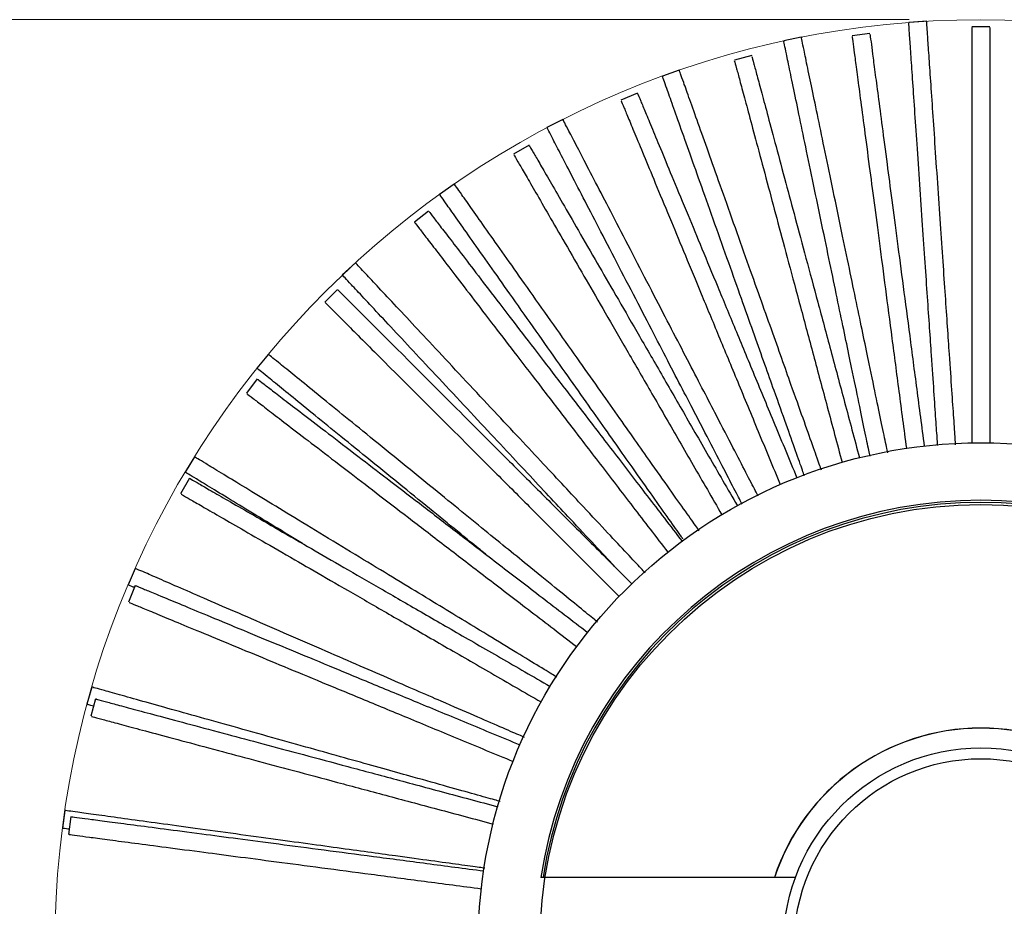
# Model space of a CAD drawing. Header units: millimetres. Extents: x 65 to 114, y 26 to 281.
# Tile 20 of 21: x 88 to 101, y 269 to 281. Entities that reach past the tile are written whole.
import ezdxf

# ---------------------------------------------------------------- set-up
doc = ezdxf.new("R2010")
doc.units = ezdxf.units.MM
doc.styles.add('SLDTEXTSTYLE0', font='TXT', dxfattribs={"width": 0.75})
doc.dimstyles.new('SLDDIMSTYLE1', dxfattribs={"dimtxt": 3.5, "dimasz": 3.302, "dimexe": 0, "dimexo": 0.0625, "dimgap": 0.875, "dimtad": 1, "dimdec": 0, "dimlfac": 10, "dimrnd": 1e-09, "dimzin": 12, "dimdsep": 46, "dimtxsty": 'SLDTEXTSTYLE0', "dimsah": 1, "dimcen": 0.09, "dimadec": 0, "dimazin": 3, "dimtfac": 1, "dimtdec": 0, "dimtmove": 0, "dimatfit": 0, "dimfxl": 0, "dimfrac": 2, "dimtolj": 1, "dimtzin": 12, "dimarcsym": 0})

# ---------------------------------------------------------------- blocks, each defined once
blk = doc.blocks.new('_D_4')
at = {"color": 7, "linetype": 'Continuous', "lineweight": 0}
for p, q in [((100.133, 281.389), (68.94, 281.389)), ((69.94, 255.604), (69.94, 281.389)), ((100.133, 255.604), (68.94, 255.604))]:
    blk.add_line(p, q, dxfattribs=at)
at = {"color": 7, "linetype": 'Continuous', "lineweight": 18}
for points in [[(69.94, 281.389), (69.432, 278.087), (70.448, 278.087)], [(69.94, 255.604), (70.448, 258.906), (69.432, 258.906)]]:
    blk.add_solid(points, dxfattribs=at)
at = {"color": 7, "linetype": 'Continuous', "lineweight": 18, "char_height": 3.5, "attachment_point": 1, "rotation": 90, "style": 'SLDTEXTSTYLE0'}
for s, insert in [('258', (65.375, 262.648)), ('%%c', (65.428, 257.37))]:
    blk.add_mtext(s, dxfattribs=dict(at, insert=insert))

msp = doc.modelspace()

# ---------------------------------------------------------------- linework, layer by layer
at = {"color": 7, "linetype": 'Continuous', "lineweight": 25}
for p, q in [((100.378, 281.366), (100.129, 281.349)), ((99.587, 281.198), (99.339, 281.166)), ((101.258, 281.291), (101.008, 281.291)), ((98.632, 281.144), (98.388, 281.093)), ((97.942, 280.888), (97.701, 280.823)), ((96.934, 280.685), (96.698, 280.602)), ((96.352, 280.365), (96.121, 280.27)), ((95.313, 280), (95.091, 279.885)), ((94.844, 279.64), (94.627, 279.515)), ((93.801, 279.1), (93.596, 278.956)), ((93.443, 278.723), (93.245, 278.571)), ((92.425, 278.003), (92.242, 277.833)), ((92.174, 277.632), (91.997, 277.455)), ((91.212, 276.729), (91.054, 276.535)), ((91.058, 276.385), (90.906, 276.186)), ((90.183, 275.301), (90.053, 275.088)), ((90.114, 275.002), (89.989, 274.786)), ((89.358, 273.747), (89.259, 273.518)), ((89.36, 273.508), (89.264, 273.277)), ((88.753, 272.095), (88.686, 271.854)), ((88.806, 271.929), (88.741, 271.687)), ((88.378, 270.375), (88.344, 270.128)), ((88.464, 270.29), (88.431, 270.042)), ((98.551, 269.444), (95.006, 269.444))]:
    msp.add_line(p, q, dxfattribs=at)
at = {"color": 7, "linetype": 'Continuous', "lineweight": 18}
msp.add_circle((101.133, 268.496), 12.892, dxfattribs=at)
at = {"color": 7, "linetype": 'Continuous', "lineweight": 25}
for radius in [7, 6.14, 2.75, 2.6]:
    msp.add_circle((101.133, 268.496), radius, dxfattribs=at)
for radius, start, end in [(6.2, 8.7928, 171.2072), (6.17, 8.8353, 171.1647), (3.027, 90, 161.754), (3.025, 18.2584, 161.7416), (3.027, 18.246, 90)]:
    msp.add_arc((101.133, 268.496), radius, start, end, dxfattribs=at)
for points, knots in [([(100.531, 275.46), (100.53, 275.484), (100.524, 275.565), (100.507, 275.812), (100.481, 276.198), (100.451, 276.64), (100.42, 277.091), (100.39, 277.521), (100.358, 277.998), (100.322, 278.519), (100.282, 279.105), (100.244, 279.664), (100.21, 280.154), (100.181, 280.578), (100.158, 280.925), (100.141, 281.166), (100.132, 281.3), (100.128, 281.357), (100.129, 281.345), (100.129, 281.343)], [0, 0, 0, 0, 0.039457, 0.128684, 0.218033, 0.307358, 0.365768, 0.424076, 0.482248, 0.540258, 0.598296, 0.657955, 0.716646, 0.776421, 0.836711, 0.897004, 0.944097, 0.990753, 1, 1, 1, 1]), ([(100.781, 275.47), (100.779, 275.497), (100.774, 275.579), (100.757, 275.829), (100.73, 276.215), (100.7, 276.657), (100.669, 277.108), (100.64, 277.538), (100.607, 278.015), (100.572, 278.536), (100.531, 279.123), (100.493, 279.681), (100.46, 280.171), (100.431, 280.595), (100.407, 280.942), (100.39, 281.183), (100.381, 281.317), (100.377, 281.374), (100.378, 281.362), (100.378, 281.36)], [0, 0, 0, 0, 0.042666, 0.131594, 0.220645, 0.309671, 0.367887, 0.425999, 0.483977, 0.541794, 0.599638, 0.659097, 0.717593, 0.777168, 0.837256, 0.897348, 0.944283, 0.990784, 1, 1, 1, 1]), ([(99.588, 281.186), (99.588, 281.188), (99.587, 281.195), (99.6, 281.102), (99.623, 280.922), (99.656, 280.674), (99.7, 280.34), (99.756, 279.915), (99.82, 279.424), (99.892, 278.884), (99.966, 278.315), (100.05, 277.683), (100.14, 276.994), (100.238, 276.252), (100.308, 275.719), (100.343, 275.451)], [0, 0, 0, 0, 0.053106, 0.158799, 0.243687, 0.3288, 0.413845, 0.498684, 0.58339, 0.652772, 0.722217, 0.79164, 0.86102, 0.930417, 1, 1, 1, 1]), ([(101.008, 281.279), (101.008, 281.281), (101.008, 281.288), (101.008, 281.194), (101.008, 281.013), (101.008, 280.762), (101.008, 280.426), (101.008, 279.997), (101.008, 279.502), (101.008, 278.957), (101.008, 278.383), (101.008, 277.746), (101.008, 277.05), (101.008, 276.303), (101.008, 275.764), (101.008, 275.495)], [0, 0, 0, 0, 0.053106, 0.158799, 0.243687, 0.3288, 0.413845, 0.498684, 0.58339, 0.652772, 0.722217, 0.79164, 0.86102, 0.930417, 1, 1, 1, 1]), ([(101.258, 281.279), (101.258, 281.281), (101.258, 281.288), (101.258, 281.194), (101.258, 281.013), (101.258, 280.762), (101.258, 280.426), (101.258, 279.997), (101.258, 279.502), (101.258, 278.957), (101.258, 278.383), (101.258, 277.746), (101.258, 277.05), (101.258, 276.303), (101.258, 275.764), (101.258, 275.495)], [0, 0, 0, 0, 0.053106, 0.158799, 0.243687, 0.3288, 0.413845, 0.498684, 0.58339, 0.652772, 0.722217, 0.79164, 0.86102, 0.930417, 1, 1, 1, 1]), ([(99.589, 275.312), (99.584, 275.336), (99.568, 275.415), (99.517, 275.658), (99.438, 276.038), (99.348, 276.471), (99.256, 276.914), (99.168, 277.336), (99.071, 277.804), (98.965, 278.315), (98.845, 278.891), (98.731, 279.439), (98.631, 279.92), (98.545, 280.336), (98.474, 280.677), (98.425, 280.913), (98.398, 281.045), (98.386, 281.101), (98.389, 281.088), (98.389, 281.086)], [0, 0, 0, 0, 0.040142, 0.129305, 0.21859, 0.307851, 0.36622, 0.424486, 0.482617, 0.540586, 0.598582, 0.658199, 0.716848, 0.776581, 0.836827, 0.897077, 0.944136, 0.990759, 1, 1, 1, 1]), ([(99.835, 275.357), (99.83, 275.383), (99.813, 275.464), (99.762, 275.709), (99.683, 276.089), (99.593, 276.522), (99.501, 276.965), (99.413, 277.387), (99.316, 277.855), (99.21, 278.366), (99.09, 278.942), (98.976, 279.49), (98.876, 279.971), (98.79, 280.387), (98.719, 280.727), (98.67, 280.964), (98.643, 281.095), (98.631, 281.152), (98.633, 281.139), (98.634, 281.137)], [0, 0, 0, 0, 0.042776, 0.131694, 0.220734, 0.309751, 0.367959, 0.426065, 0.484037, 0.541847, 0.599684, 0.659137, 0.717625, 0.777194, 0.837275, 0.89736, 0.94429, 0.990785, 1, 1, 1, 1]), ([(99.341, 281.153), (99.34, 281.155), (99.339, 281.163), (99.352, 281.069), (99.375, 280.89), (99.408, 280.641), (99.452, 280.307), (99.508, 279.882), (99.573, 279.391), (99.644, 278.851), (99.719, 278.282), (99.802, 277.651), (99.893, 276.961), (99.99, 276.219), (100.06, 275.686), (100.096, 275.419)], [0, 0, 0, 0, 0.053106, 0.158799, 0.243687, 0.3288, 0.413845, 0.498684, 0.58339, 0.652772, 0.722217, 0.79164, 0.86102, 0.930417, 1, 1, 1, 1]), ([(97.704, 280.811), (97.703, 280.813), (97.701, 280.82), (97.726, 280.729), (97.773, 280.554), (97.838, 280.312), (97.925, 279.987), (98.036, 279.573), (98.164, 279.095), (98.305, 278.568), (98.453, 278.014), (98.618, 277.399), (98.798, 276.727), (98.992, 276.004), (99.131, 275.484), (99.201, 275.224)], [0, 0, 0, 0, 0.053106, 0.158799, 0.243687, 0.3288, 0.413845, 0.498684, 0.58339, 0.652772, 0.722217, 0.79164, 0.86102, 0.930417, 1, 1, 1, 1]), ([(97.945, 280.875), (97.945, 280.878), (97.943, 280.885), (97.967, 280.794), (98.014, 280.619), (98.079, 280.377), (98.166, 280.052), (98.277, 279.637), (98.405, 279.159), (98.546, 278.633), (98.695, 278.078), (98.86, 277.463), (99.04, 276.791), (99.233, 276.069), (99.373, 275.549), (99.442, 275.289)], [0, 0, 0, 0, 0.053106, 0.158799, 0.243687, 0.3288, 0.413845, 0.498684, 0.58339, 0.652772, 0.722217, 0.79164, 0.86102, 0.930417, 1, 1, 1, 1]), ([(98.913, 275.116), (98.904, 275.141), (98.876, 275.219), (98.792, 275.455), (98.663, 275.82), (98.514, 276.237), (98.363, 276.664), (98.219, 277.07), (98.058, 277.52), (97.884, 278.012), (97.687, 278.566), (97.499, 279.093), (97.335, 279.557), (97.192, 279.957), (97.076, 280.285), (96.995, 280.512), (96.95, 280.639), (96.931, 280.693), (96.935, 280.681), (96.936, 280.679)], [0, 0, 0, 0, 0.042809, 0.131723, 0.220761, 0.309774, 0.367981, 0.426085, 0.484054, 0.541862, 0.599697, 0.659148, 0.717635, 0.777201, 0.83728, 0.897363, 0.944292, 0.990785, 1, 1, 1, 1]), ([(98.676, 275.037), (98.667, 275.061), (98.64, 275.137), (98.557, 275.372), (98.427, 275.737), (98.279, 276.154), (98.127, 276.58), (97.983, 276.986), (97.823, 277.437), (97.648, 277.929), (97.451, 278.482), (97.264, 279.01), (97.099, 279.473), (96.957, 279.874), (96.84, 280.201), (96.76, 280.429), (96.715, 280.555), (96.695, 280.609), (96.7, 280.597), (96.7, 280.595)], [0, 0, 0, 0, 0.0407482, 0.1298544, 0.2190837, 0.3082884, 0.3666206, 0.4248495, 0.4829439, 0.5408763, 0.5988358, 0.6584145, 0.7170272, 0.7767216, 0.8369302, 0.8971424, 0.9441716, 0.9907653, 1, 1, 1, 1]), ([(96.357, 280.353), (96.356, 280.356), (96.353, 280.362), (96.389, 280.275), (96.458, 280.108), (96.554, 279.876), (96.683, 279.566), (96.847, 279.169), (97.037, 278.712), (97.245, 278.208), (97.465, 277.678), (97.709, 277.09), (97.975, 276.447), (98.261, 275.756), (98.467, 275.259), (98.57, 275.01)], [0, 0, 0, 0, 0.053106, 0.158799, 0.243687, 0.3288, 0.413845, 0.498684, 0.58339, 0.652772, 0.722217, 0.79164, 0.86102, 0.930417, 1, 1, 1, 1]), ([(96.126, 280.258), (96.125, 280.26), (96.122, 280.267), (96.158, 280.179), (96.227, 280.012), (96.324, 279.781), (96.452, 279.47), (96.616, 279.074), (96.806, 278.616), (97.014, 278.113), (97.234, 277.582), (97.478, 276.994), (97.744, 276.351), (98.03, 275.661), (98.236, 275.163), (98.339, 274.914)], [0, 0, 0, 0, 0.053106, 0.158799, 0.243687, 0.3288, 0.413845, 0.498684, 0.58339, 0.652772, 0.722217, 0.79164, 0.86102, 0.930417, 1, 1, 1, 1]), ([(98.032, 274.752), (98.02, 274.776), (97.982, 274.849), (97.867, 275.072), (97.688, 275.416), (97.485, 275.809), (97.277, 276.21), (97.078, 276.593), (96.858, 277.018), (96.618, 277.481), (96.348, 278.003), (96.09, 278.5), (95.864, 278.937), (95.668, 279.314), (95.509, 279.623), (95.397, 279.837), (95.336, 279.956), (95.309, 280.007), (95.315, 279.996), (95.316, 279.994)], [0, 0, 0, 0, 0.042764, 0.131683, 0.220725, 0.309742, 0.367952, 0.426058, 0.48403, 0.541841, 0.599679, 0.659132, 0.717622, 0.777191, 0.837273, 0.897359, 0.944289, 0.990785, 1, 1, 1, 1]), ([(97.809, 274.64), (97.797, 274.663), (97.759, 274.735), (97.645, 274.957), (97.466, 275.301), (97.263, 275.694), (97.055, 276.095), (96.856, 276.478), (96.636, 276.903), (96.396, 277.366), (96.126, 277.888), (95.868, 278.385), (95.642, 278.822), (95.447, 279.199), (95.287, 279.508), (95.175, 279.722), (95.114, 279.841), (95.087, 279.892), (95.093, 279.881), (95.094, 279.879)], [0, 0, 0, 0, 0.041276, 0.130333, 0.219513, 0.308669, 0.366969, 0.425166, 0.483228, 0.541129, 0.599056, 0.658602, 0.717183, 0.776844, 0.83702, 0.897199, 0.944202, 0.99077, 1, 1, 1, 1]), ([(94.85, 279.629), (94.849, 279.631), (94.845, 279.637), (94.892, 279.555), (94.983, 279.399), (95.108, 279.181), (95.276, 278.89), (95.491, 278.519), (95.738, 278.09), (96.011, 277.618), (96.298, 277.121), (96.616, 276.57), (96.964, 275.967), (97.338, 275.319), (97.607, 274.853), (97.742, 274.62)], [0, 0, 0, 0, 0.053106, 0.158799, 0.243687, 0.3288, 0.413845, 0.498684, 0.58339, 0.652772, 0.722217, 0.79164, 0.86102, 0.930417, 1, 1, 1, 1]), ([(94.634, 279.504), (94.632, 279.506), (94.629, 279.512), (94.676, 279.43), (94.766, 279.274), (94.892, 279.056), (95.06, 278.765), (95.274, 278.394), (95.522, 277.965), (95.794, 277.493), (96.081, 276.996), (96.4, 276.445), (96.748, 275.842), (97.122, 275.194), (97.391, 274.728), (97.525, 274.495)], [0, 0, 0, 0, 0.053106, 0.158799, 0.243687, 0.3288, 0.413845, 0.498684, 0.58339, 0.652772, 0.722217, 0.79164, 0.86102, 0.930417, 1, 1, 1, 1]), ([(97.209, 274.272), (97.194, 274.294), (97.146, 274.361), (97.002, 274.566), (96.778, 274.882), (96.523, 275.244), (96.262, 275.614), (96.014, 275.966), (95.738, 276.356), (95.437, 276.783), (95.098, 277.263), (94.775, 277.72), (94.491, 278.122), (94.246, 278.469), (94.046, 278.753), (93.907, 278.95), (93.829, 279.06), (93.796, 279.107), (93.803, 279.097), (93.804, 279.095)], [0, 0, 0, 0, 0.042642, 0.131572, 0.220625, 0.309654, 0.367871, 0.425985, 0.483965, 0.541783, 0.599628, 0.659089, 0.717586, 0.777162, 0.837252, 0.897345, 0.944282, 0.990784, 1, 1, 1, 1]), ([(96.985, 274.156), (96.975, 274.17), (96.933, 274.23), (96.797, 274.423), (96.574, 274.738), (96.319, 275.1), (96.058, 275.469), (95.809, 275.821), (95.534, 276.212), (95.232, 276.639), (94.893, 277.119), (94.571, 277.576), (94.287, 277.978), (94.042, 278.325), (93.842, 278.609), (93.702, 278.806), (93.625, 278.916), (93.592, 278.963), (93.599, 278.953), (93.6, 278.951)], [0, 0, 0, 0, 0.026141, 0.116604, 0.207192, 0.297755, 0.356976, 0.416091, 0.47507, 0.533885, 0.592727, 0.653213, 0.712718, 0.773322, 0.834447, 0.895576, 0.943321, 0.990625, 1, 1, 1, 1]), ([(93.451, 278.713), (93.449, 278.715), (93.445, 278.721), (93.502, 278.646), (93.612, 278.503), (93.765, 278.304), (93.97, 278.037), (94.231, 277.696), (94.532, 277.304), (94.864, 276.871), (95.214, 276.416), (95.601, 275.911), (96.025, 275.359), (96.48, 274.765), (96.808, 274.339), (96.972, 274.125)], [0, 0, 0, 0, 0.053106, 0.158799, 0.243687, 0.3288, 0.413845, 0.498684, 0.58339, 0.652772, 0.722217, 0.79164, 0.86102, 0.930417, 1, 1, 1, 1]), ([(93.252, 278.561), (93.251, 278.563), (93.246, 278.569), (93.304, 278.494), (93.414, 278.35), (93.567, 278.151), (93.771, 277.885), (94.033, 277.544), (94.334, 277.151), (94.666, 276.719), (95.015, 276.264), (95.403, 275.759), (95.826, 275.207), (96.282, 274.613), (96.609, 274.186), (96.773, 273.973)], [0, 0, 0, 0, 0.053106, 0.158799, 0.243687, 0.3288, 0.413845, 0.498684, 0.58339, 0.652772, 0.722217, 0.79164, 0.86102, 0.930417, 1, 1, 1, 1]), ([(96.459, 273.684), (96.441, 273.704), (96.385, 273.764), (96.214, 273.947), (95.949, 274.23), (95.647, 274.553), (95.338, 274.884), (95.044, 275.199), (94.718, 275.548), (94.361, 275.93), (93.96, 276.359), (93.578, 276.768), (93.243, 277.128), (92.953, 277.438), (92.715, 277.692), (92.55, 277.869), (92.459, 277.967), (92.42, 278.009), (92.428, 278), (92.43, 277.998)], [0, 0, 0, 0, 0.042442, 0.131391, 0.220463, 0.30951, 0.367739, 0.425865, 0.483857, 0.541687, 0.599544, 0.659018, 0.717527, 0.777116, 0.837218, 0.897324, 0.94427, 0.990782, 1, 1, 1, 1]), ([(96.045, 273.761), (96.037, 273.769), (95.966, 273.846), (95.761, 274.065), (95.465, 274.382), (95.155, 274.714), (94.861, 275.028), (94.535, 275.378), (94.179, 275.759), (93.777, 276.189), (93.395, 276.598), (93.06, 276.957), (92.77, 277.268), (92.533, 277.522), (92.368, 277.698), (92.276, 277.797), (92.237, 277.838), (92.245, 277.829), (92.247, 277.828)], [0, 0, 0, 0, 0.012228, 0.113519, 0.214783, 0.281, 0.347101, 0.413048, 0.478812, 0.544606, 0.612239, 0.678775, 0.746539, 0.814886, 0.883238, 0.936625, 0.989517, 1, 1, 1, 1]), ([(92.183, 277.623), (92.181, 277.625), (92.176, 277.63), (92.243, 277.563), (92.371, 277.435), (92.548, 277.258), (92.786, 277.02), (93.089, 276.717), (93.439, 276.367), (93.825, 275.981), (94.23, 275.575), (94.681, 275.125), (95.173, 274.633), (95.701, 274.105), (96.082, 273.724), (96.272, 273.533)], [0, 0, 0, 0, 0.053106, 0.158799, 0.243687, 0.3288, 0.413845, 0.498684, 0.58339, 0.652772, 0.722217, 0.79164, 0.86102, 0.930417, 1, 1, 1, 1]), ([(92.006, 277.446), (92.004, 277.448), (91.999, 277.453), (92.066, 277.386), (92.194, 277.259), (92.371, 277.081), (92.609, 276.843), (92.912, 276.54), (93.262, 276.19), (93.648, 275.805), (94.054, 275.399), (94.504, 274.949), (94.996, 274.457), (95.525, 273.928), (95.905, 273.547), (96.096, 273.357)], [0, 0, 0, 0, 0.053106, 0.158799, 0.243687, 0.3288, 0.413845, 0.498684, 0.58339, 0.652772, 0.722217, 0.79164, 0.86102, 0.930417, 1, 1, 1, 1]), ([(95.795, 273), (95.775, 273.016), (95.711, 273.068), (95.517, 273.226), (95.217, 273.471), (94.873, 273.75), (94.522, 274.035), (94.188, 274.307), (93.817, 274.609), (93.412, 274.939), (92.956, 275.31), (92.522, 275.663), (92.141, 275.973), (91.811, 276.241), (91.541, 276.461), (91.354, 276.613), (91.25, 276.698), (91.205, 276.734), (91.215, 276.726), (91.217, 276.725)], [0, 0, 0, 0, 0.042165, 0.13114, 0.220237, 0.30931, 0.367556, 0.425699, 0.483708, 0.541554, 0.599428, 0.658919, 0.717445, 0.777051, 0.837171, 0.897294, 0.944254, 0.990779, 1, 1, 1, 1]), ([(94.24, 273.943), (94.169, 274.001), (93.989, 274.147), (93.659, 274.416), (93.255, 274.744), (92.798, 275.116), (92.364, 275.469), (91.983, 275.779), (91.653, 276.047), (91.384, 276.267), (91.196, 276.419), (91.092, 276.504), (91.048, 276.54), (91.057, 276.532), (91.059, 276.531)], [0, 0, 0, 0, 0.061317, 0.156131, 0.250681, 0.345274, 0.44251, 0.53817, 0.635595, 0.73386, 0.83213, 0.908885, 0.984928, 1, 1, 1, 1]), ([(91.068, 276.377), (91.066, 276.378), (91.06, 276.383), (91.135, 276.325), (91.279, 276.215), (91.478, 276.062), (91.745, 275.858), (92.085, 275.597), (92.478, 275.295), (92.91, 274.963), (93.366, 274.614), (93.87, 274.226), (94.423, 273.803), (95.016, 273.348), (95.443, 273.02), (95.657, 272.856)], [0, 0, 0, 0, 0.053106, 0.158799, 0.243687, 0.3288, 0.413845, 0.498684, 0.58339, 0.652772, 0.722217, 0.79164, 0.86102, 0.930417, 1, 1, 1, 1]), ([(90.916, 276.178), (90.914, 276.18), (90.908, 276.184), (90.983, 276.127), (91.127, 276.017), (91.326, 275.864), (91.592, 275.659), (91.933, 275.398), (92.325, 275.097), (92.758, 274.765), (93.213, 274.416), (93.718, 274.028), (94.27, 273.604), (94.864, 273.149), (95.291, 272.822), (95.504, 272.658)], [0, 0, 0, 0, 0.053106, 0.158799, 0.243687, 0.3288, 0.413845, 0.498684, 0.58339, 0.652772, 0.722217, 0.79164, 0.86102, 0.930417, 1, 1, 1, 1]), ([(95.231, 272.231), (95.209, 272.245), (95.139, 272.287), (94.925, 272.417), (94.594, 272.619), (94.216, 272.849), (93.83, 273.084), (93.462, 273.308), (93.053, 273.556), (92.607, 273.827), (92.105, 274.133), (91.626, 274.423), (91.206, 274.679), (90.843, 274.9), (90.546, 275.08), (90.34, 275.206), (90.225, 275.276), (90.176, 275.305), (90.187, 275.299), (90.189, 275.298)], [0, 0, 0, 0, 0.04181, 0.130818, 0.219948, 0.309054, 0.367322, 0.425486, 0.483516, 0.541385, 0.59928, 0.658793, 0.71734, 0.776969, 0.837111, 0.897256, 0.944233, 0.990776, 1, 1, 1, 1]), ([(91.686, 274.095), (91.624, 274.132), (91.406, 274.265), (91.078, 274.465), (90.713, 274.686), (90.416, 274.867), (90.21, 274.992), (90.095, 275.062), (90.046, 275.092), (90.057, 275.085), (90.059, 275.084)], [0, 0, 0, 0, 0.0625423, 0.2234007, 0.387228, 0.5524662, 0.7177144, 0.8467829, 0.9746561, 1, 1, 1, 1]), ([(90.126, 274.996), (90.123, 274.997), (90.117, 275), (90.199, 274.953), (90.355, 274.863), (90.573, 274.737), (90.864, 274.569), (91.236, 274.355), (91.664, 274.107), (92.136, 273.835), (92.633, 273.548), (93.185, 273.229), (93.787, 272.882), (94.435, 272.508), (94.901, 272.239), (95.134, 272.104)], [0, 0, 0, 0, 0.053106, 0.158799, 0.243687, 0.3288, 0.413845, 0.498684, 0.58339, 0.652772, 0.722217, 0.79164, 0.86102, 0.930417, 1, 1, 1, 1]), ([(90.001, 274.779), (89.998, 274.78), (89.992, 274.784), (90.074, 274.737), (90.23, 274.646), (90.448, 274.521), (90.739, 274.353), (91.111, 274.138), (91.539, 273.891), (92.011, 273.618), (92.508, 273.331), (93.06, 273.013), (93.662, 272.665), (94.31, 272.291), (94.776, 272.022), (95.009, 271.887)], [0, 0, 0, 0, 0.053106, 0.158799, 0.243687, 0.3288, 0.413845, 0.498684, 0.58339, 0.652772, 0.722217, 0.79164, 0.86102, 0.930417, 1, 1, 1, 1]), ([(94.777, 271.393), (94.753, 271.404), (94.678, 271.436), (94.449, 271.536), (94.094, 271.69), (93.688, 271.866), (93.273, 272.046), (92.878, 272.218), (92.439, 272.409), (91.96, 272.617), (91.421, 272.851), (90.908, 273.074), (90.457, 273.27), (90.067, 273.439), (89.748, 273.577), (89.527, 273.674), (89.404, 273.727), (89.351, 273.75), (89.362, 273.745), (89.364, 273.744)], [0, 0, 0, 0, 0.041377, 0.130425, 0.219596, 0.308742, 0.367036, 0.425227, 0.483283, 0.541177, 0.599099, 0.658639, 0.717213, 0.776868, 0.837037, 0.89721, 0.944208, 0.990771, 1, 1, 1, 1]), ([(89.347, 273.479), (89.335, 273.485), (89.281, 273.508), (89.252, 273.521), (89.263, 273.516), (89.265, 273.515)], [0, 0, 0, 0, 0.210829, 0.869462, 1, 1, 1, 1]), ([(89.371, 273.503), (89.369, 273.504), (89.362, 273.507), (89.45, 273.471), (89.617, 273.402), (89.849, 273.306), (90.159, 273.177), (90.555, 273.013), (91.013, 272.823), (91.516, 272.615), (92.047, 272.395), (92.635, 272.152), (93.278, 271.885), (93.969, 271.599), (94.466, 271.393), (94.715, 271.29)], [0, 0, 0, 0, 0.053106, 0.158799, 0.243687, 0.3288, 0.413845, 0.498684, 0.58339, 0.652772, 0.722217, 0.79164, 0.86102, 0.930417, 1, 1, 1, 1]), ([(89.276, 273.272), (89.273, 273.273), (89.267, 273.276), (89.354, 273.24), (89.521, 273.171), (89.753, 273.075), (90.064, 272.946), (90.46, 272.782), (90.917, 272.592), (91.421, 272.384), (91.951, 272.164), (92.539, 271.921), (93.182, 271.654), (93.873, 271.368), (94.37, 271.162), (94.619, 271.059)], [0, 0, 0, 0, 0.053106, 0.158799, 0.243687, 0.3288, 0.413845, 0.498684, 0.58339, 0.652772, 0.722217, 0.79164, 0.86102, 0.930417, 1, 1, 1, 1]), ([(94.44, 270.501), (94.416, 270.508), (94.337, 270.53), (94.098, 270.597), (93.725, 270.702), (93.299, 270.821), (92.863, 270.943), (92.448, 271.059), (91.988, 271.188), (91.485, 271.329), (90.919, 271.488), (90.38, 271.639), (89.906, 271.771), (89.497, 271.886), (89.162, 271.98), (88.93, 272.045), (88.8, 272.081), (88.745, 272.097), (88.757, 272.093), (88.759, 272.093)], [0, 0, 0, 0, 0.040867, 0.129962, 0.21918, 0.308374, 0.366699, 0.42492, 0.483008, 0.540933, 0.598885, 0.658457, 0.717062, 0.776749, 0.83695, 0.897155, 0.944179, 0.990766, 1, 1, 1, 1]), ([(88.779, 271.828), (88.765, 271.832), (88.709, 271.847), (88.678, 271.856), (88.69, 271.853), (88.692, 271.852)], [0, 0, 0, 0, 0.212164, 0.869683, 1, 1, 1, 1]), ([(88.818, 271.925), (88.816, 271.926), (88.809, 271.928), (88.9, 271.903), (89.075, 271.857), (89.317, 271.792), (89.642, 271.704), (90.056, 271.593), (90.535, 271.465), (91.061, 271.324), (91.616, 271.176), (92.23, 271.011), (92.903, 270.831), (93.625, 270.637), (94.145, 270.498), (94.405, 270.428)], [0, 0, 0, 0, 0.053106, 0.158799, 0.243687, 0.3288, 0.413845, 0.498684, 0.58339, 0.652772, 0.722217, 0.79164, 0.86102, 0.930417, 1, 1, 1, 1]), ([(88.754, 271.684), (88.751, 271.684), (88.744, 271.686), (88.836, 271.662), (89.01, 271.615), (89.253, 271.55), (89.577, 271.463), (89.992, 271.352), (90.47, 271.224), (90.996, 271.083), (91.551, 270.934), (92.166, 270.77), (92.838, 270.589), (93.56, 270.396), (94.08, 270.257), (94.34, 270.187)], [0, 0, 0, 0, 0.053106, 0.158799, 0.243687, 0.3288, 0.413845, 0.498684, 0.58339, 0.652772, 0.722217, 0.79164, 0.86102, 0.930417, 1, 1, 1, 1]), ([(94.228, 269.571), (94.203, 269.575), (94.123, 269.586), (93.877, 269.62), (93.493, 269.672), (93.055, 269.733), (92.607, 269.794), (92.18, 269.853), (91.706, 269.918), (91.189, 269.989), (90.606, 270.069), (90.052, 270.145), (89.565, 270.212), (89.144, 270.27), (88.8, 270.317), (88.56, 270.35), (88.427, 270.369), (88.37, 270.376), (88.383, 270.375), (88.385, 270.374)], [0, 0, 0, 0, 0.040277, 0.129427, 0.2187, 0.307949, 0.36631, 0.424567, 0.48269, 0.540651, 0.598639, 0.658247, 0.716888, 0.776612, 0.83685, 0.897092, 0.944144, 0.990761, 1, 1, 1, 1]), ([(88.476, 270.289), (88.474, 270.289), (88.467, 270.29), (88.56, 270.277), (88.739, 270.254), (88.988, 270.221), (89.322, 270.177), (89.747, 270.121), (90.238, 270.057), (90.778, 269.985), (91.347, 269.911), (91.978, 269.827), (92.668, 269.737), (93.41, 269.639), (93.943, 269.569), (94.21, 269.534)], [0, 0, 0, 0, 0.053106, 0.158799, 0.243687, 0.3288, 0.413845, 0.498684, 0.58339, 0.652772, 0.722217, 0.79164, 0.86102, 0.930417, 1, 1, 1, 1]), ([(88.44, 270.115), (88.426, 270.116), (88.369, 270.124), (88.337, 270.129), (88.349, 270.127), (88.351, 270.127)], [0, 0, 0, 0, 0.211795, 0.869622, 1, 1, 1, 1]), ([(88.444, 270.041), (88.441, 270.041), (88.434, 270.042), (88.528, 270.03), (88.707, 270.006), (88.956, 269.973), (89.289, 269.929), (89.714, 269.873), (90.205, 269.809), (90.745, 269.738), (91.315, 269.663), (91.946, 269.58), (92.636, 269.489), (93.377, 269.391), (93.911, 269.321), (94.178, 269.286)], [0, 0, 0, 0, 0.053106, 0.158799, 0.243687, 0.3288, 0.413845, 0.498684, 0.58339, 0.652772, 0.722217, 0.79164, 0.86102, 0.930417, 1, 1, 1, 1])]:
    msp.add_open_spline(points, degree=3, knots=knots, dxfattribs=at)

# ---------------------------------------------------------------- dimensions: what is measured, and where the dimension line sits
at = {"color": 7, "linetype": 'Continuous', "lineweight": 18}
dim = msp.add_linear_dim(base=(69.94, 281.389), p1=(101.133, 255.604), p2=(101.133, 281.389), angle=90, text='%%c<>', dimstyle='SLDDIMSTYLE1', dxfattribs=at)
dim.commit()
dim.dimension.update_dxf_attribs({"geometry": '_D_4', "text_midpoint": (69.94, 263.888), "dimtype": 160})

doc.saveas('drawing.dxf')
